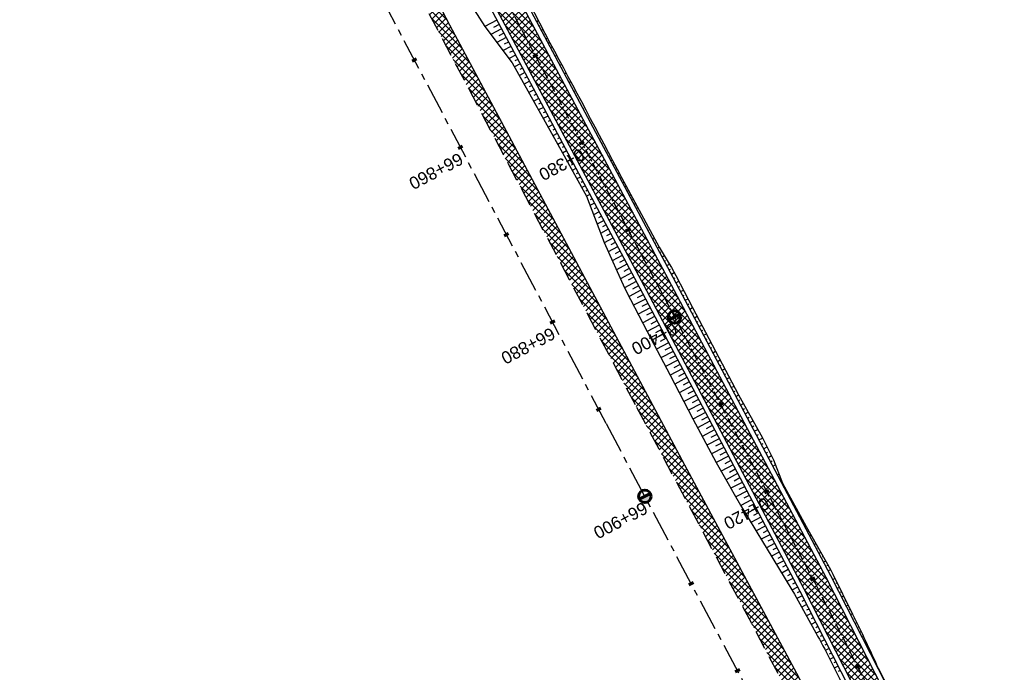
# Model space of a CAD drawing. Header units: metres. Extents: x 7529682 to 7533704, y 5721210 to 5727842.
# Tile 57 of 64: x 7529838 to 7529938, y 5727408 to 5727474. Entities that reach past the tile are written whole.
import ezdxf

# ---------------------------------------------------------------- set-up
doc = ezdxf.new("R2010")
doc.units = ezdxf.units.M
doc.linetypes.add('CENTER', pattern=[50.8, 31.75, -6.35, 6.35, -6.35])
doc.linetypes.add('HIDDEN', pattern=[9.525, 6.35, -3.175])
for name, color, linetype in [('C-DROGI-SYTUACJA-ETYKIETY', 7, 'Continuous'), ('D-hatch-pobocza', 131, 'Continuous'), ('D-pobocza', 7, 'Continuous'), ('D-skarpa', 7, 'Continuous'), ('D-skarpa-kreskowanie', 7, 'Continuous')]:
    doc.layers.add(name, color=color, linetype=linetype)
doc.layers.add('D-hatch-ciag-pieszo-rowerowy', color=7, linetype='Continuous', lineweight=13, true_color=0xff9f80)
for name, color, linetype, lineweight in [('D-krawędzie', 7, 'Continuous', 30), ('D-obrzeża', 7, 'Continuous', 30), ('D-oś', 10, 'CENTER', 30)]:
    doc.layers.add(name, color=color, linetype=linetype, lineweight=lineweight)
doc.layers.add('poprzeczki', color=7, linetype='Continuous', true_color=0x0000c7)
doc.styles.get("Standard").update_dxf_attribs({"font": 'arial.ttf'})
pattern_1 = [(45, (0, 0), (-0.33675960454, 0.33675960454), []), (135, (0, 0), (-0.33675960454, -0.33675960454), [])]

# ---------------------------------------------------------------- blocks, each defined once
blk = doc.blocks.new('kilometraz')
at = {"linetype": 'ByBlock', "lineweight": -2}
blk.add_hatch(color=0, dxfattribs=at).paths.add_polyline_path([(0, -0.28125, 0.41421356), (0.28125, 0, 0.41421356), (0, 0.28125)])
at = {"color": 0, "linetype": 'ByBlock', "lineweight": -2}
blk.add_line((0, 0.28125), (0, -0.28125), dxfattribs=at)
blk.add_circle((0, 0), 0.28125, dxfattribs=at)
blk = doc.blocks.new('AeccTickLine')
at = {"color": 0, "linetype": 'ByBlock', "lineweight": -2}
blk.add_line((0, 1), (0, -1), dxfattribs=at)

msp = doc.modelspace()

# ---------------------------------------------------------------- hatches: boundary and pattern name
at = {"layer": 'D-hatch-ciag-pieszo-rowerowy'}
h = msp.add_hatch(dxfattribs=at)
h.set_pattern_fill('ANSI37', color=256, scale=0.15, style=0)
h.set_pattern_definition(pattern_1)
h.paths.add_polyline_path([(7529994.115, 5727270.039), (7529996.409, 5727271.048), (7529995.888, 5727272.04), (7529987.333, 5727287.9), (7529970.791, 5727319.398), (7529945.39, 5727367.318), (7529919.647, 5727417.711), (7529903.693, 5727447.921), (7529879.894, 5727492.595), (7529862.565, 5727525.262), (7529859.536, 5727525.637), (7529877.686, 5727491.422), (7529901.485, 5727446.75), (7529917.429, 5727416.559), (7529943.172, 5727366.164), (7529968.58, 5727318.231), (7529985.127, 5727286.725), (7529993.681, 5727270.865)])
at = {"layer": 'D-hatch-pobocza'}
h = msp.add_hatch(dxfattribs=at)
h.set_pattern_fill('ANSI37', color=256, scale=0.15, style=0)
h.set_pattern_definition(pattern_1)
h.paths.add_polyline_path([(7529905.34, 5727429.09), (7529892.28, 5727453.58), (7529881.53, 5727473.69), (7529872.27, 5727491.4), (7529857.46, 5727519.14), (7529841.38, 5727549.79), (7529827.75, 5727575.78), (7529816.4, 5727596.89), (7529800.43, 5727627.4), (7529788.07, 5727650.98), (7529775.85, 5727673.83), (7529761.3, 5727701.31), (7529749.89, 5727722.83), (7529745.5, 5727731.66), (7529738.971, 5727744.085), (7529737.465, 5727743.316), (7529742.213, 5727734.302), (7529762.326, 5727696.274), (7529777.785, 5727667.006), (7529799.322, 5727626.3), (7529822.193, 5727583.156), (7529846.924, 5727536.347), (7529864.752, 5727502.663), (7529900.459, 5727434.965), (7529935.352, 5727369.308), (7529971.476, 5727300.786), (7529988.361, 5727268.841), (7529990.28, 5727268.6), (7529990.329, 5727268.617), (7529981.66, 5727284.96), (7529968.42, 5727309.6), (7529956.4, 5727332.85), (7529943.52, 5727357.04), (7529932.32, 5727378.32), (7529916.68, 5727408.01)])

# ---------------------------------------------------------------- linework, layer by layer
at = {"layer": 'D-krawędzie', "linetype": 'HIDDEN', "ltscale": 0.3}
msp.add_lwpolyline([(7529737.465, 5727743.316), (7529742.213, 5727734.302), (7529762.326, 5727696.274), (7529777.785, 5727667.006), (7529799.322, 5727626.3), (7529822.193, 5727583.156), (7529846.924, 5727536.347), (7529864.752, 5727502.663), (7529900.459, 5727434.965), (7529935.352, 5727369.308), (7529971.476, 5727300.786), (7530006.702, 5727234.141), (7530044.198, 5727163.133), (7530082.89, 5727090.2), (7530098.687, 5727060.362), (7530131.998, 5726997.21), (7530163.822, 5726937.097), (7530204.081, 5726861.013), (7530247.82, 5726778.438)], dxfattribs=at)
at = {"layer": 'D-obrzeża'}
for points in [[(7529996.408, 5727271.05), (7529995.888, 5727272.04), (7529987.333, 5727287.9), (7529970.791, 5727319.398), (7529945.39, 5727367.318), (7529919.647, 5727417.711), (7529903.693, 5727447.921), (7529879.894, 5727492.595), (7529858.761, 5727532.432), (7529838.856, 5727569.487), (7529813.479, 5727616.01), (7529794.958, 5727650.503), (7529776.019, 5727686.408), (7529748.844, 5727737.805), (7529744.118, 5727746.741, 0.071785), (7529740.753, 5727751.358), (7529739.549, 5727752.592, -0.071658), (7529736.189, 5727757.2), (7529717.235, 5727792.995)], [(7530013.813, 5727232.534), (7529993.681, 5727270.865), (7529985.127, 5727286.725), (7529968.58, 5727318.231), (7529943.172, 5727366.164), (7529917.429, 5727416.559), (7529901.485, 5727446.75), (7529877.686, 5727491.422), (7529856.555, 5727531.255), (7529836.657, 5727568.297), (7529811.281, 5727614.82), (7529792.751, 5727649.328), (7529773.808, 5727685.242), (7529746.633, 5727736.639), (7529746.633, 5727736.639), (7529742.077, 5727745.253, 0.071785), (7529738.712, 5727749.87), (7529737.508, 5727751.104, -0.071658), (7529734.148, 5727755.712), (7529715.008, 5727791.858)]]:
    msp.add_lwpolyline(points, format="xyb", dxfattribs=at)
at = {"layer": 'D-oś', "ltscale": 0.1}
msp.add_lwpolyline([(7530244.732, 5726776.79), (7530200.988, 5726859.376), (7530160.728, 5726935.459), (7530128.903, 5726995.575), (7530095.593, 5727058.727), (7530079.798, 5727088.56), (7530041.105, 5727161.496), (7530003.607, 5727232.506), (7529968.381, 5727299.153), (7529932.259, 5727367.671), (7529897.365, 5727433.327), (7529861.657, 5727501.028), (7529843.829, 5727534.712), (7529819.1, 5727581.518), (7529796.228, 5727624.663), (7529774.69, 5727665.371), (7529759.232, 5727694.637), (7529739.12, 5727732.663), (7529700.238, 5727806.043)], dxfattribs=at)
at = {"layer": 'D-oś', "ltscale": 0.03}
msp.add_lwpolyline([(7529714.301, 5727795.865), (7529735.169, 5727756.456, 0.071658), (7529738.529, 5727751.848), (7529739.732, 5727750.614, -0.071785), (7529743.098, 5727745.997), (7529747.739, 5727737.221), (7529774.913, 5727685.825), (7529793.855, 5727649.915), (7529812.38, 5727615.415), (7529837.757, 5727568.892), (7529857.658, 5727531.843), (7529878.79, 5727492.008), (7529902.589, 5727447.335), (7529918.538, 5727417.135), (7529944.281, 5727366.741), (7529969.685, 5727318.815), (7529986.23, 5727287.312), (7529994.785, 5727271.452), (7530014.919, 5727233.118)], format="xyb", dxfattribs=at)
at = {"layer": 'D-pobocza'}
for points in [[(7529719.962, 5727788.914), (7529736.631, 5727757.434, 0.071658), (7529739.907, 5727752.941), (7529741.111, 5727751.707, -0.071785), (7529744.56, 5727746.975), (7529749.286, 5727738.039), (7529776.461, 5727686.642), (7529795.4, 5727650.738), (7529813.919, 5727616.248), (7529839.296, 5727569.725), (7529859.202, 5727532.667), (7529880.335, 5727492.83), (7529904.135, 5727448.155), (7529920.091, 5727417.942), (7529945.833, 5727367.549), (7529971.233, 5727319.631), (7529987.775, 5727288.135), (7529996.33, 5727272.275), (7529996.866, 5727271.253)], [(7529718.045, 5727785.054), (7529733.706, 5727755.478, 0.071658), (7529737.151, 5727750.754), (7529738.354, 5727749.521, -0.071785), (7529741.635, 5727745.019), (7529746.191, 5727736.405), (7529773.366, 5727685.008), (7529792.31, 5727649.093), (7529810.841, 5727614.582), (7529836.218, 5727568.059), (7529856.114, 5727531.019), (7529877.245, 5727491.187), (7529901.043, 5727446.515), (7529916.985, 5727416.328), (7529942.728, 5727365.933), (7529968.137, 5727317.998), (7529984.685, 5727286.49), (7529993.24, 5727270.63), (7529993.656, 5727269.837)]]:
    msp.add_lwpolyline(points, format="xyb", dxfattribs=at)
at = {"layer": 'D-pobocza', "linetype": 'ByBlock'}
msp.add_lwpolyline([(7529990.329, 5727268.617), (7529981.66, 5727284.96), (7529968.42, 5727309.6), (7529956.4, 5727332.85), (7529943.52, 5727357.04), (7529932.32, 5727378.32), (7529916.68, 5727408.01), (7529905.34, 5727429.09), (7529892.28, 5727453.58), (7529881.53, 5727473.69), (7529872.27, 5727491.4), (7529857.46, 5727519.14), (7529841.38, 5727549.79), (7529827.75, 5727575.78), (7529816.4, 5727596.89), (7529800.43, 5727627.4), (7529788.07, 5727650.98), (7529775.85, 5727673.83), (7529761.3, 5727701.31), (7529749.89, 5727722.83), (7529745.5, 5727731.66), (7529738.971, 5727744.085), (7529737.465, 5727743.316)], dxfattribs=at)
at = {"layer": 'D-skarpa', "linetype": 'Continuous'}
for points in [[(7529883.147, 5727476.59), (7529885.076, 5727473.533), (7529887.866, 5727469.87), (7529892.943, 5727460.728), (7529895.372, 5727456.357), (7529897.167, 5727451.648), (7529899.221, 5727447.077), (7529899.852, 5727445.877), (7529901.532, 5727442.656), (7529903.844, 5727438.222), (7529906.156, 5727433.789), (7529908.51, 5727429.377), (7529909.745, 5727427.234), (7529910.349, 5727426.178), (7529910.994, 5727425.035), (7529913.322, 5727421.193), (7529913.598, 5727420.756), (7529916.189, 5727416.47), (7529916.45, 5727416.032), (7529918.615, 5727412.131, -0.013727), (7529921.375, 5727406.728)], [(7529889.587, 5727475.936), (7529891.669, 5727471.896, -0.002496), (7529898.92, 5727458.247), (7529902.733, 5727451.192), (7529903.763, 5727449.497), (7529903.987, 5727449.143), (7529904.434, 5727448.318), (7529906.123, 5727445.08), (7529908.452, 5727440.656), (7529910.796, 5727436.239), (7529913.217, 5727431.863), (7529914.332, 5727429.657), (7529914.332, 5727429.657), (7529915.225, 5727427.269), (7529917.629, 5727422.885), (7529917.629, 5727422.885), (7529920.087, 5727418.528), (7529920.321, 5727418.076), (7529922.325, 5727414.026, -0.008735), (7529924.932, 5727408.545), (7529924.932, 5727408.545), (7529924.932, 5727408.545), (7529929.032, 5727400.609)]]:
    msp.add_lwpolyline(points, format="xyb", dxfattribs=at)
at = {"layer": 'D-skarpa-kreskowanie', "linetype": 'Continuous'}
for p, q in [((7529886.308, 5727474.175, 107.671), (7529885.084, 5727473.523, 106.747)), ((7529886.543, 5727473.733, 107.667), (7529885.967, 5727473.427, 107.232)), ((7529890.34, 5727474.049, 107.786), (7529890.512, 5727474.14, 107.656)), ((7529886.778, 5727473.292, 107.663), (7529885.698, 5727472.717, 106.847)), ((7529887.013, 5727472.851, 107.66), (7529886.509, 5727472.582, 107.279)), ((7529890.576, 5727473.608, 107.782), (7529890.658, 5727473.652, 107.719)), ((7529890.811, 5727473.166, 107.778), (7529890.97, 5727473.252, 107.657)), ((7529891.046, 5727472.725, 107.774), (7529891.123, 5727472.766, 107.716)), ((7529887.248, 5727472.41, 107.656), (7529886.312, 5727471.911, 106.948)), ((7529887.483, 5727471.968, 107.652), (7529887.051, 5727471.738, 107.325)), ((7529891.281, 5727472.284, 107.77), (7529891.429, 5727472.363, 107.658)), ((7529891.516, 5727471.843, 107.766), (7529891.587, 5727471.88, 107.712)), ((7529887.718, 5727471.527, 107.648), (7529886.926, 5727471.105, 107.049)), ((7529887.953, 5727471.086, 107.644), (7529887.593, 5727470.894, 107.372)), ((7529891.751, 5727471.401, 107.764), (7529891.887, 5727471.474, 107.661)), ((7529891.986, 5727470.96, 107.762), (7529892.052, 5727470.995, 107.712)), ((7529888.188, 5727470.645, 107.64), (7529887.54, 5727470.299, 107.15)), ((7529888.659, 5727469.762, 107.634), (7529888.093, 5727469.461, 107.207)), ((7529888.424, 5727470.203, 107.636), (7529888.135, 5727470.05, 107.418)), ((7529892.221, 5727470.519, 107.76), (7529892.346, 5727470.585, 107.665)), ((7529892.456, 5727470.077, 107.758), (7529892.516, 5727470.109, 107.713)), ((7529892.691, 5727469.636, 107.756), (7529892.805, 5727469.697, 107.67)), ((7529889.129, 5727468.879, 107.63), (7529888.579, 5727468.586, 107.214)), ((7529888.894, 5727469.321, 107.632), (7529888.615, 5727469.172, 107.421)), ((7529892.926, 5727469.195, 107.754), (7529892.981, 5727469.224, 107.713)), ((7529893.162, 5727468.754, 107.752), (7529893.265, 5727468.808, 107.674)), ((7529889.599, 5727467.997, 107.626), (7529889.064, 5727467.712, 107.222)), ((7529889.364, 5727468.438, 107.628), (7529889.093, 5727468.294, 107.423)), ((7529893.397, 5727468.312, 107.75), (7529893.445, 5727468.338, 107.713)), ((7529893.632, 5727467.871, 107.748), (7529893.724, 5727467.92, 107.678)), ((7529890.069, 5727467.114, 107.622), (7529889.55, 5727466.838, 107.23)), ((7529889.834, 5727467.556, 107.624), (7529889.571, 5727467.415, 107.425)), ((7529893.867, 5727467.43, 107.746), (7529893.91, 5727467.453, 107.713)), ((7529894.102, 5727466.988, 107.744), (7529894.182, 5727467.031, 107.683)), ((7529890.539, 5727466.232, 107.618), (7529890.036, 5727465.963, 107.237)), ((7529890.304, 5727466.673, 107.62), (7529890.049, 5727466.537, 107.426)), ((7529890.774, 5727465.79, 107.616), (7529890.526, 5727465.658, 107.428)), ((7529894.337, 5727466.547, 107.742), (7529894.373, 5727466.567, 107.714)), ((7529894.572, 5727466.106, 107.74), (7529894.637, 5727466.14, 107.69)), ((7529891.01, 5727465.349, 107.614), (7529890.521, 5727465.089, 107.245)), ((7529891.245, 5727464.908, 107.612), (7529891.004, 5727464.78, 107.43)), ((7529894.807, 5727465.665, 107.738), (7529894.836, 5727465.68, 107.716)), ((7529895.042, 5727465.223, 107.735), (7529895.092, 5727465.25, 107.698)), ((7529895.277, 5727464.782, 107.733), (7529895.298, 5727464.793, 107.718)), ((7529891.48, 5727464.467, 107.61), (7529891.007, 5727464.214, 107.252)), ((7529891.715, 5727464.025, 107.608), (7529891.482, 5727463.901, 107.432)), ((7529895.512, 5727464.341, 107.731), (7529895.546, 5727464.359, 107.706)), ((7529895.748, 5727463.899, 107.729), (7529895.761, 5727463.906, 107.72)), ((7529891.95, 5727463.584, 107.606), (7529891.492, 5727463.34, 107.26)), ((7529892.185, 5727463.143, 107.603), (7529891.96, 5727463.023, 107.433)), ((7529892.42, 5727462.701, 107.601), (7529891.978, 5727462.466, 107.267)), ((7529895.983, 5727463.458, 107.727), (7529896.001, 5727463.468, 107.714)), ((7529896.218, 5727463.017, 107.725), (7529896.223, 5727463.02, 107.721)), ((7529892.655, 5727462.26, 107.599), (7529892.438, 5727462.144, 107.435)), ((7529892.89, 5727461.819, 107.597), (7529892.463, 5727461.591, 107.275)), ((7529896.453, 5727462.576, 107.723), (7529896.456, 5727462.577, 107.721)), ((7529896.704, 5727462.143, 107.729), (7529896.696, 5727462.139, 107.725)), ((7529896.951, 5727461.708, 107.737), (7529896.923, 5727461.693, 107.719)), ((7529893.125, 5727461.378, 107.595), (7529892.916, 5727461.266, 107.437)), ((7529893.361, 5727460.936, 107.593), (7529892.949, 5727460.717, 107.282)), ((7529897.198, 5727461.273, 107.744), (7529897.178, 5727461.262, 107.731)), ((7529897.446, 5727460.838, 107.752), (7529897.393, 5727460.81, 107.715)), ((7529893.596, 5727460.495, 107.591), (7529893.394, 5727460.387, 107.439)), ((7529893.831, 5727460.054, 107.589), (7529893.435, 5727459.843, 107.29)), ((7529897.693, 5727460.404, 107.76), (7529897.661, 5727460.386, 107.736)), ((7529897.94, 5727459.969, 107.767), (7529897.863, 5727459.928, 107.711)), ((7529894.066, 5727459.612, 107.587), (7529893.872, 5727459.509, 107.441)), ((7529894.301, 5727459.171, 107.585), (7529893.921, 5727458.968, 107.298)), ((7529894.536, 5727458.73, 107.583), (7529894.35, 5727458.631, 107.443)), ((7529898.188, 5727459.534, 107.775), (7529898.143, 5727459.51, 107.742)), ((7529898.435, 5727459.099, 107.783), (7529898.334, 5727459.045, 107.707)), ((7529894.771, 5727458.289, 107.581), (7529894.406, 5727458.094, 107.306)), ((7529895.006, 5727457.847, 107.579), (7529894.828, 5727457.752, 107.444)), ((7529898.682, 5727458.664, 107.79), (7529898.625, 5727458.634, 107.748)), ((7529898.928, 5727458.229, 107.797), (7529898.804, 5727458.163, 107.703)), ((7529899.153, 5727457.782, 107.784), (7529899.096, 5727457.752, 107.743)), ((7529895.241, 5727457.406, 107.577), (7529894.892, 5727457.22, 107.314)), ((7529895.476, 5727456.965, 107.575), (7529895.306, 5727456.874, 107.446)), ((7529899.377, 5727457.335, 107.772), (7529899.274, 5727457.28, 107.699)), ((7529899.601, 5727456.888, 107.759), (7529899.555, 5727456.863, 107.728)), ((7529895.711, 5727456.523, 107.573), (7529895.377, 5727456.345, 107.32)), ((7529895.947, 5727456.082, 107.571), (7529895.751, 5727455.978, 107.424)), ((7529899.825, 5727456.441, 107.746), (7529899.744, 5727456.398, 107.695)), ((7529900.05, 5727455.994, 107.734), (7529900.014, 5727455.975, 107.713)), ((7529896.182, 5727455.641, 107.569), (7529895.735, 5727455.403, 107.232)), ((7529896.652, 5727454.758, 107.565), (7529896.094, 5727454.461, 107.144)), ((7529896.417, 5727455.2, 107.567), (7529896.166, 5727455.066, 107.377)), ((7529900.274, 5727455.547, 107.721), (7529900.214, 5727455.515, 107.691)), ((7529900.498, 5727455.1, 107.708), (7529900.474, 5727455.087, 107.698)), ((7529897.122, 5727453.876, 107.561), (7529896.453, 5727453.519, 107.056)), ((7529896.887, 5727454.317, 107.563), (7529896.58, 5727454.154, 107.331)), ((7529900.722, 5727454.653, 107.695), (7529900.685, 5727454.632, 107.687)), ((7529900.92, 5727454.191, 107.685), (7529900.933, 5727454.198, 107.684)), ((7529901.155, 5727453.75, 107.683), (7529901.172, 5727453.759, 107.67)), ((7529897.592, 5727452.993, 107.557), (7529896.812, 5727452.578, 106.968)), ((7529897.357, 5727453.434, 107.559), (7529896.995, 5727453.241, 107.285)), ((7529901.39, 5727453.309, 107.681), (7529901.411, 5727453.32, 107.665)), ((7529901.625, 5727452.867, 107.679), (7529901.692, 5727452.903, 107.628)), ((7529898.062, 5727452.111, 107.553), (7529897.172, 5727451.636, 106.88)), ((7529897.827, 5727452.552, 107.555), (7529897.409, 5727452.329, 107.239)), ((7529901.86, 5727452.426, 107.677), (7529901.906, 5727452.451, 107.642)), ((7529902.095, 5727451.985, 107.675), (7529902.213, 5727452.047, 107.586)), ((7529898.533, 5727451.228, 107.549), (7529897.583, 5727450.722, 106.831)), ((7529898.297, 5727451.669, 107.551), (7529897.837, 5727451.424, 107.203)), ((7529898.768, 5727450.787, 107.547), (7529898.278, 5727450.526, 107.177)), ((7529902.33, 5727451.543, 107.673), (7529902.401, 5727451.581, 107.619)), ((7529902.565, 5727451.102, 107.671), (7529902.733, 5727451.192, 107.544)), ((7529899.003, 5727450.345, 107.545), (7529897.994, 5727449.808, 106.782)), ((7529899.238, 5727449.904, 107.543), (7529898.718, 5727449.627, 107.15)), ((7529902.8, 5727450.661, 107.669), (7529902.897, 5727450.712, 107.596)), ((7529903.035, 5727450.22, 107.667), (7529903.253, 5727450.336, 107.502)), ((7529903.271, 5727449.778, 107.665), (7529903.392, 5727449.843, 107.573)), ((7529899.473, 5727449.463, 107.541), (7529898.404, 5727448.894, 106.733)), ((7529899.708, 5727449.022, 107.539), (7529899.159, 5727448.729, 107.124)), ((7529903.506, 5727449.337, 107.663), (7529903.774, 5727449.48, 107.46)), ((7529903.741, 5727448.896, 107.66), (7529903.888, 5727448.974, 107.549)), ((7529899.943, 5727448.58, 107.537), (7529898.815, 5727447.979, 106.685)), ((7529900.178, 5727448.139, 107.535), (7529899.599, 5727447.831, 107.097)), ((7529903.976, 5727448.454, 107.658), (7529904.274, 5727448.613, 107.433)), ((7529904.21, 5727448.013, 107.656), (7529904.36, 5727448.092, 107.543)), ((7529900.413, 5727447.698, 107.533), (7529899.227, 5727447.066, 106.636)), ((7529900.883, 5727446.815, 107.528), (7529899.692, 5727446.181, 106.629)), ((7529900.648, 5727447.256, 107.531), (7529900.054, 5727446.94, 107.081)), ((7529904.444, 5727447.571, 107.654), (7529904.742, 5727447.728, 107.43)), ((7529904.677, 5727447.129, 107.652), (7529904.825, 5727447.207, 107.541)), ((7529904.911, 5727446.687, 107.65), (7529905.204, 5727446.841, 107.429)), ((7529901.352, 5727445.931, 107.524), (7529900.153, 5727445.299, 106.621)), ((7529901.118, 5727446.374, 107.526), (7529900.52, 5727446.058, 107.076)), ((7529905.144, 5727446.244, 107.648), (7529905.29, 5727446.321, 107.539)), ((7529905.378, 5727445.802, 107.646), (7529905.667, 5727445.955, 107.428)), ((7529901.819, 5727445.047, 107.52), (7529900.616, 5727444.412, 106.614)), ((7529901.585, 5727445.489, 107.522), (7529900.985, 5727445.172, 107.07)), ((7529905.611, 5727445.36, 107.644), (7529905.755, 5727445.436, 107.536)), ((7529905.845, 5727444.918, 107.642), (7529906.129, 5727445.068, 107.428)), ((7529902.285, 5727444.163, 107.516), (7529901.078, 5727443.525, 106.606)), ((7529902.052, 5727444.605, 107.518), (7529901.45, 5727444.287, 107.064)), ((7529906.078, 5727444.476, 107.64), (7529906.22, 5727444.551, 107.533)), ((7529906.312, 5727444.034, 107.638), (7529906.595, 5727444.183, 107.425)), ((7529902.752, 5727443.279, 107.512), (7529901.541, 5727442.639, 106.599)), ((7529902.519, 5727443.721, 107.514), (7529901.914, 5727443.401, 107.058)), ((7529902.986, 5727442.837, 107.51), (7529902.379, 5727442.516, 107.052)), ((7529906.545, 5727443.592, 107.636), (7529906.687, 5727443.666, 107.53)), ((7529906.779, 5727443.149, 107.634), (7529907.061, 5727443.298, 107.421)), ((7529907.012, 5727442.707, 107.632), (7529907.153, 5727442.782, 107.526)), ((7529903.219, 5727442.394, 107.508), (7529902.003, 5727441.752, 106.591)), ((7529903.453, 5727441.952, 107.506), (7529902.844, 5727441.63, 107.047)), ((7529907.246, 5727442.265, 107.63), (7529907.527, 5727442.414, 107.418)), ((7529907.479, 5727441.823, 107.628), (7529907.619, 5727441.897, 107.522)), ((7529903.686, 5727441.51, 107.504), (7529902.465, 5727440.865, 106.583)), ((7529903.92, 5727441.068, 107.502), (7529903.308, 5727440.745, 107.041)), ((7529907.713, 5727441.381, 107.626), (7529907.993, 5727441.529, 107.415)), ((7529907.946, 5727440.939, 107.624), (7529908.086, 5727441.013, 107.519)), ((7529904.153, 5727440.626, 107.5), (7529902.928, 5727439.979, 106.576)), ((7529904.387, 5727440.184, 107.498), (7529903.773, 5727439.859, 107.035)), ((7529908.18, 5727440.497, 107.622), (7529908.458, 5727440.644, 107.412)), ((7529908.413, 5727440.055, 107.62), (7529908.553, 5727440.128, 107.515)), ((7529908.647, 5727439.612, 107.618), (7529908.927, 5727439.761, 107.406)), ((7529904.62, 5727439.742, 107.496), (7529903.39, 5727439.092, 106.568)), ((7529905.087, 5727438.857, 107.492), (7529903.853, 5727438.205, 106.561)), ((7529904.854, 5727439.299, 107.494), (7529904.238, 5727438.974, 107.029)), ((7529908.88, 5727439.17, 107.616), (7529909.021, 5727439.245, 107.51)), ((7529909.114, 5727438.728, 107.614), (7529909.396, 5727438.877, 107.401)), ((7529905.554, 5727437.973, 107.488), (7529904.315, 5727437.319, 106.554)), ((7529905.321, 5727438.415, 107.49), (7529904.702, 5727438.089, 107.024)), ((7529909.347, 5727438.286, 107.612), (7529909.489, 5727438.361, 107.505)), ((7529909.581, 5727437.844, 107.61), (7529909.865, 5727437.994, 107.396)), ((7529906.021, 5727437.089, 107.484), (7529904.778, 5727436.432, 106.546)), ((7529905.788, 5727437.531, 107.486), (7529905.167, 5727437.203, 107.018)), ((7529909.814, 5727437.402, 107.608), (7529909.957, 5727437.477, 107.5)), ((7529910.048, 5727436.96, 107.606), (7529910.334, 5727437.111, 107.39)), ((7529906.488, 5727436.205, 107.48), (7529905.24, 5727435.545, 106.539)), ((7529906.255, 5727436.647, 107.482), (7529905.632, 5727436.318, 107.012)), ((7529910.281, 5727436.517, 107.604), (7529910.425, 5727436.593, 107.496)), ((7529910.515, 5727436.075, 107.602), (7529910.803, 5727436.227, 107.385)), ((7529906.955, 5727435.32, 107.476), (7529905.703, 5727434.659, 106.531)), ((7529906.722, 5727435.762, 107.478), (7529906.097, 5727435.432, 107.006)), ((7529907.189, 5727434.878, 107.474), (7529906.561, 5727434.547, 107.001)), ((7529910.748, 5727435.633, 107.6), (7529910.896, 5727435.712, 107.488)), ((7529910.982, 5727435.191, 107.598), (7529911.287, 5727435.352, 107.368)), ((7529911.215, 5727434.749, 107.596), (7529911.372, 5727434.832, 107.477)), ((7529907.422, 5727434.436, 107.472), (7529906.165, 5727433.772, 106.524)), ((7529907.656, 5727433.994, 107.47), (7529907.028, 5727433.662, 106.997)), ((7529911.449, 5727434.307, 107.594), (7529911.771, 5727434.477, 107.351)), ((7529911.682, 5727433.865, 107.592), (7529911.848, 5727433.952, 107.467)), ((7529907.889, 5727433.552, 107.468), (7529906.636, 5727432.89, 106.523)), ((7529908.123, 5727433.11, 107.466), (7529907.497, 5727432.779, 106.994)), ((7529911.916, 5727433.423, 107.59), (7529912.255, 5727433.602, 107.334)), ((7529912.149, 5727432.98, 107.588), (7529912.323, 5727433.072, 107.456)), ((7529908.356, 5727432.667, 107.464), (7529907.107, 5727432.008, 106.521)), ((7529908.823, 5727431.783, 107.46), (7529907.577, 5727431.125, 106.52)), ((7529908.59, 5727432.225, 107.462), (7529907.966, 5727431.896, 106.991)), ((7529912.383, 5727432.538, 107.585), (7529912.739, 5727432.727, 107.317)), ((7529912.616, 5727432.096, 107.583), (7529912.799, 5727432.193, 107.446)), ((7529912.85, 5727431.654, 107.581), (7529913.223, 5727431.851, 107.3)), ((7529909.29, 5727430.899, 107.455), (7529908.048, 5727430.243, 106.519)), ((7529909.057, 5727431.341, 107.458), (7529908.435, 5727431.013, 106.989)), ((7529913.083, 5727431.212, 107.579), (7529913.266, 5727431.308, 107.442)), ((7529913.317, 5727430.77, 107.577), (7529913.674, 5727430.959, 107.308)), ((7529909.757, 5727430.015, 107.451), (7529908.519, 5727429.361, 106.518)), ((7529909.524, 5727430.457, 107.453), (7529908.904, 5727430.129, 106.986)), ((7529913.55, 5727430.328, 107.575), (7529913.725, 5727430.42, 107.443)), ((7529913.784, 5727429.886, 107.573), (7529914.126, 5727430.066, 107.316)), ((7529910.224, 5727429.13, 107.447), (7529909.019, 5727428.494, 106.539)), ((7529909.991, 5727429.573, 107.449), (7529909.38, 5727429.25, 106.989)), ((7529914.017, 5727429.443, 107.571), (7529914.181, 5727429.53, 107.448)), ((7529914.251, 5727429.001, 107.57), (7529914.505, 5727429.135, 107.379)), ((7529910.691, 5727428.246, 107.443), (7529909.518, 5727427.627, 106.559)), ((7529910.458, 5727428.688, 107.445), (7529909.863, 5727428.374, 106.997)), ((7529910.925, 5727427.804, 107.441), (7529910.346, 5727427.499, 107.005)), ((7529914.484, 5727428.559, 107.569), (7529914.574, 5727428.607, 107.502)), ((7529914.718, 5727428.117, 107.57), (7529914.876, 5727428.201, 107.45)), ((7529911.158, 5727427.362, 107.44), (7529910.017, 5727426.759, 106.58)), ((7529911.392, 5727426.92, 107.439), (7529910.828, 5727426.622, 107.015)), ((7529914.951, 5727427.675, 107.571), (7529914.994, 5727427.698, 107.538)), ((7529915.185, 5727427.233, 107.572), (7529915.231, 5727427.257, 107.537)), ((7529915.418, 5727426.791, 107.578), (7529915.444, 5727426.805, 107.567)), ((7529911.625, 5727426.478, 107.44), (7529910.512, 5727425.89, 106.6)), ((7529911.859, 5727426.035, 107.441), (7529911.308, 5727425.745, 107.026)), ((7529915.651, 5727426.348, 107.584), (7529915.711, 5727426.38, 107.574)), ((7529915.95, 5727425.941, 107.593), (7529915.918, 5727425.924, 107.591)), ((7529912.092, 5727425.593, 107.442), (7529911.004, 5727425.019, 106.621)), ((7529912.326, 5727425.151, 107.448), (7529911.795, 5727424.871, 107.048)), ((7529916.19, 5727425.502, 107.611), (7529916.118, 5727425.464, 107.596)), ((7529916.43, 5727425.063, 107.63), (7529916.391, 5727425.043, 107.616)), ((7529912.559, 5727424.709, 107.454), (7529911.523, 5727424.162, 106.673)), ((7529913.026, 5727423.825, 107.466), (7529912.042, 5727423.305, 106.724)), ((7529912.793, 5727424.267, 107.46), (7529912.288, 5727424, 107.079)), ((7529916.67, 5727424.624, 107.648), (7529916.585, 5727424.58, 107.608)), ((7529916.909, 5727424.186, 107.667), (7529916.864, 5727424.162, 107.64)), ((7529913.493, 5727422.941, 107.478), (7529912.562, 5727422.449, 106.775)), ((7529913.26, 5727423.383, 107.472), (7529912.781, 5727423.13, 107.111)), ((7529917.149, 5727423.747, 107.685), (7529917.052, 5727423.696, 107.619)), ((7529917.389, 5727423.308, 107.704), (7529917.338, 5727423.281, 107.665)), ((7529917.636, 5727422.873, 107.723), (7529917.519, 5727422.811, 107.635)), ((7529913.96, 5727422.056, 107.489), (7529913.081, 5727421.592, 106.827)), ((7529913.727, 5727422.498, 107.484), (7529913.274, 5727422.259, 107.142)), ((7529917.882, 5727422.437, 107.742), (7529917.817, 5727422.403, 107.694)), ((7529918.128, 5727422.002, 107.761), (7529917.986, 5727421.927, 107.655)), ((7529914.427, 5727421.172, 107.505), (7529913.608, 5727420.74, 106.888)), ((7529914.194, 5727421.614, 107.496), (7529913.767, 5727421.389, 107.174)), ((7529918.374, 5727421.566, 107.78), (7529918.297, 5727421.526, 107.722)), ((7529918.619, 5727421.13, 107.799), (7529918.453, 5727421.043, 107.674)), ((7529914.894, 5727420.288, 107.525), (7529914.126, 5727419.882, 106.946)), ((7529914.661, 5727420.73, 107.515), (7529914.264, 5727420.52, 107.216)), ((7529915.128, 5727419.846, 107.534), (7529914.756, 5727419.65, 107.255)), ((7529918.865, 5727420.695, 107.818), (7529918.776, 5727420.648, 107.751)), ((7529919.111, 5727420.259, 107.837), (7529918.92, 5727420.159, 107.693)), ((7529919.357, 5727419.824, 107.856), (7529919.255, 5727419.77, 107.779)), ((7529915.361, 5727419.404, 107.544), (7529914.644, 5727419.025, 107.004)), ((7529915.595, 5727418.961, 107.554), (7529915.249, 5727418.779, 107.293)), ((7529919.602, 5727419.388, 107.875), (7529919.387, 5727419.274, 107.713)), ((7529919.848, 5727418.952, 107.894), (7529919.735, 5727418.892, 107.808)), ((7529915.828, 5727418.519, 107.563), (7529915.163, 5727418.168, 107.062)), ((7529916.062, 5727418.077, 107.573), (7529915.742, 5727417.908, 107.332)), ((7529920.094, 5727418.516, 107.912), (7529919.854, 5727418.39, 107.732)), ((7529916.295, 5727417.635, 107.583), (7529915.681, 5727417.311, 107.12)), ((7529916.529, 5727417.193, 107.592), (7529916.234, 5727417.037, 107.37)), ((7529920.546, 5727417.621, 107.924), (7529920.315, 5727417.503, 107.751)), ((7529920.768, 5727417.172, 107.929), (7529920.655, 5727417.115, 107.845)), ((7529916.762, 5727416.751, 107.602), (7529916.199, 5727416.453, 107.177)), ((7529917.223, 5727415.863, 107.621), (7529916.694, 5727415.593, 107.225)), ((7529916.995, 5727416.309, 107.612), (7529916.723, 5727416.169, 107.408)), ((7529920.99, 5727416.724, 107.935), (7529920.77, 5727416.612, 107.77)), ((7529921.212, 5727416.276, 107.94), (7529921.105, 5727416.221, 107.86)), ((7529921.433, 5727415.828, 107.946), (7529921.225, 5727415.722, 107.79)), ((7529917.678, 5727414.973, 107.641), (7529917.179, 5727414.718, 107.267)), ((7529917.45, 5727415.418, 107.631), (7529917.193, 5727415.287, 107.439)), ((7529921.655, 5727415.38, 107.951), (7529921.554, 5727415.328, 107.875)), ((7529921.877, 5727414.932, 107.956), (7529921.68, 5727414.831, 107.809)), ((7529917.905, 5727414.527, 107.65), (7529917.664, 5727414.404, 107.47)), ((7529918.133, 5727414.082, 107.66), (7529917.665, 5727413.843, 107.31)), ((7529922.099, 5727414.484, 107.962), (7529922.003, 5727414.435, 107.89)), ((7529922.321, 5727414.035, 107.967), (7529922.135, 5727413.941, 107.828)), ((7529918.36, 5727413.637, 107.67), (7529918.134, 5727413.521, 107.5)), ((7529918.587, 5727413.192, 107.68), (7529918.15, 5727412.968, 107.352)), ((7529922.539, 5727413.585, 107.968), (7529922.451, 5727413.54, 107.902)), ((7529922.753, 5727413.133, 107.964), (7529922.59, 5727413.05, 107.842)), ((7529918.815, 5727412.746, 107.689), (7529918.604, 5727412.639, 107.531)), ((7529919.042, 5727412.301, 107.699), (7529918.636, 5727412.093, 107.394)), ((7529919.27, 5727411.856, 107.707), (7529919.069, 5727411.753, 107.556)), ((7529922.967, 5727412.681, 107.959), (7529922.892, 5727412.643, 107.903)), ((7529923.181, 5727412.229, 107.955), (7529923.045, 5727412.159, 107.853)), ((7529919.497, 5727411.41, 107.712), (7529919.095, 5727411.205, 107.411)), ((7529919.725, 5727410.965, 107.718), (7529919.523, 5727410.862, 107.567)), ((7529923.395, 5727411.777, 107.951), (7529923.334, 5727411.746, 107.905)), ((7529923.609, 5727411.325, 107.946), (7529923.5, 5727411.269, 107.865)), ((7529923.823, 5727410.872, 107.942), (7529923.775, 5727410.848, 107.906)), ((7529919.952, 5727410.52, 107.724), (7529919.548, 5727410.314, 107.421)), ((7529920.18, 5727410.075, 107.729), (7529919.977, 5727409.971, 107.578)), ((7529924.037, 5727410.42, 107.937), (7529923.955, 5727410.378, 107.876)), ((7529924.251, 5727409.968, 107.933), (7529924.216, 5727409.951, 107.907)), ((7529920.407, 5727409.629, 107.735), (7529920.002, 5727409.422, 107.432)), ((7529920.635, 5727409.184, 107.741), (7529920.432, 5727409.08, 107.589)), ((7529924.465, 5727409.516, 107.928), (7529924.41, 5727409.488, 107.887)), ((7529924.681, 5727409.065, 107.922), (7529924.659, 5727409.054, 107.905)), ((7529920.862, 5727408.739, 107.747), (7529920.455, 5727408.531, 107.442)), ((7529921.089, 5727408.294, 107.752), (7529920.886, 5727408.19, 107.6)), ((7529924.899, 5727408.615, 107.915), (7529924.865, 5727408.597, 107.889)), ((7529925.118, 5727408.165, 107.908), (7529925.105, 5727408.159, 107.898))]:
    msp.add_line(p, q, dxfattribs=at)

# ---------------------------------------------------------------- block references
at = {"layer": 'C-DROGI-SYTUACJA-ETYKIETY', "color": 7, "linetype": 'Continuous', "lineweight": 60, "xscale": 0.25, "yscale": 0.25, "zscale": 0.25}
for p, rotation in [((7529877.941, 5727470.154), 297.8090106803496), ((7529882.607, 5727461.309), 297.8090106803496), ((7529887.272, 5727452.464), 297.8090106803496), ((7529891.937, 5727443.619), 297.8090106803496), ((7529896.602, 5727434.774), 297.8090106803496), ((7529905.984, 5727417.111), 297.9888522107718), ((7529910.677, 5727408.28), 297.9888522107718)]:
    msp.add_blockref('AeccTickLine', p, dxfattribs=dict(at, rotation=rotation))
at = {"layer": 'C-DROGI-SYTUACJA-ETYKIETY', "color": 10, "linetype": 'Continuous', "lineweight": 60, "xscale": 2.249999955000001, "yscale": 2.249999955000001, "zscale": 2.249999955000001, "rotation": 297.9888522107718}
msp.add_blockref('kilometraz', (7529901.291, 5727425.941), dxfattribs=at)
at = {"layer": 'poprzeczki', "color": 7, "linetype": 'Continuous', "lineweight": 60}
for p, xscale, yscale, zscale, rotation in [((7529890.197, 5727470.596), 0.25, 0.25, 0.25, 298.0462159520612), ((7529894.899, 5727461.77), 0.25, 0.25, 0.25, 298.0462159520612), ((7529899.601, 5727452.945), 0.25, 0.25, 0.25, 298.0462159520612), ((7529908.961, 5727435.27), 0.2499999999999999, 0.2499999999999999, 0.2499999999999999, 297.8387656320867), ((7529913.631, 5727426.428), 0.2499999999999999, 0.2499999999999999, 0.2499999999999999, 297.8387656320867), ((7529918.301, 5727417.585), 0.2499999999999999, 0.2499999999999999, 0.2499999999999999, 297.8387656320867), ((7529922.856, 5727408.683), 0.25, 0.25, 0.25, 297.0592859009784)]:
    msp.add_blockref('AeccTickLine', p, dxfattribs=dict(at, xscale=xscale, yscale=yscale, zscale=zscale, rotation=rotation))
at = {"layer": 'poprzeczki', "color": 10, "linetype": 'Continuous', "lineweight": 60, "xscale": 2.249999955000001, "yscale": 2.249999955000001, "zscale": 2.249999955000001, "rotation": 297.8387656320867}
msp.add_blockref('kilometraz', (7529904.291, 5727444.113), dxfattribs=at)

# ---------------------------------------------------------------- texts
at = {"layer": 'C-DROGI-SYTUACJA-ETYKIETY', "color": 7}
for s, rotation, p in [('0+380', 208.04622, (7529894.744, 5727461.263)), ('66+860', 207.80901, (7529882.45, 5727460.802)), ('66+880', 207.80901, (7529891.78, 5727443.112)), ('0+400', 207.83877, (7529904.134, 5727443.606)), ('0+420', 207.83877, (7529913.474, 5727425.921)), ('66+900', 207.98885, (7529901.136, 5727425.434))]:
    msp.add_text(s, height=1.25, rotation=rotation, dxfattribs=at).set_placement(p)

doc.saveas('drawing.dxf')
